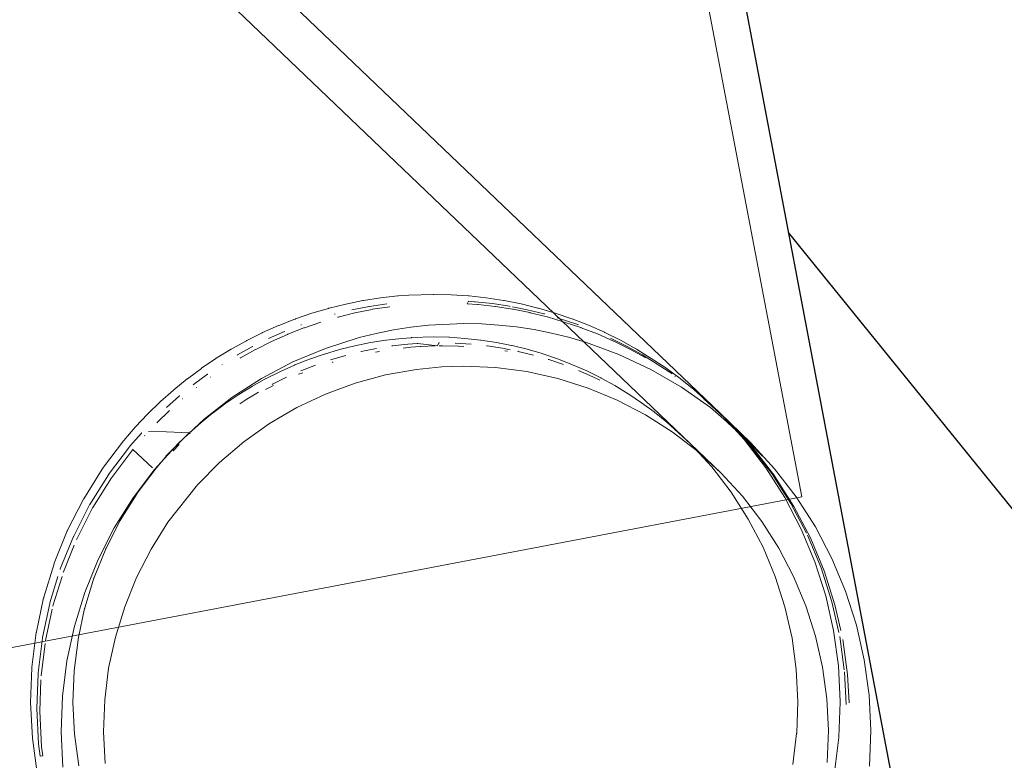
# Model space of a CAD drawing. Extents: x 3503739 to 3504470, y 5375172 to 5375561.
# Tile 71 of 121: x 3504137.178 to 3504137.382, y 5375384.885 to 5375385.039. Entities that reach past the tile are written whole.
import ezdxf

# ---------------------------------------------------------------- set-up
doc = ezdxf.new("R2010")
doc.units = 0
doc.header["$MEASUREMENT"] = 0
doc.layers.add('_4WP_KANCADT__', color=7, linetype='Continuous')
doc.layers.add('BHM_WA', color=7, linetype='Continuous')

msp = doc.modelspace()

# ---------------------------------------------------------------- linework, layer by layer
at = {"layer": '_4WP_KANCADT__', "color": 1, "linetype": 'Continuous', "lineweight": 25}
msp.add_line((3504138.619, 5375383.414), (3504137.33759, 5375384.9945), dxfattribs=at)
at = {"layer": '_4WP_KANCADT__', "color": 7, "linetype": 'Continuous', "lineweight": 18}
msp.add_lwpolyline([(3504135.3147, 5375384.92726), (3504137.27969, 5375385.29986), (3504137.5692, 5375383.77307), (3504135.60421, 5375383.40047), (3504135.3147, 5375384.92726)], dxfattribs=at)
at = {"layer": '_4WP_KANCADT__', "color": 1, "linetype": 'Continuous', "lineweight": 25}
msp.add_lwpolyline([(3504135.3147, 5375384.92726), (3504137.27969, 5375385.29986), (3504137.5692, 5375383.77307), (3504135.60421, 5375383.40047), (3504135.3147, 5375384.92726)], dxfattribs=at)
at = {"layer": 'BHM_WA', "color": 254, "linetype": 'Continuous', "lineweight": 13}
for p, q in [((3504137.25295, 5375384.98094), (3504137.25653, 5375384.98134)), ((3504137.25653, 5375384.98134), (3504137.2566, 5375384.98134)), ((3504137.2566, 5375384.98134), (3504137.25667, 5375384.98134)), ((3504137.25667, 5375384.98134), (3504137.25882, 5375384.98151)), ((3504137.25882, 5375384.98151), (3504137.26385, 5375384.98167)), ((3504137.26385, 5375384.98167), (3504137.26399, 5375384.98166)), ((3504137.26399, 5375384.98166), (3504137.26758, 5375384.98159)), ((3504137.26758, 5375384.98159), (3504137.27117, 5375384.98136)), ((3504137.27117, 5375384.98136), (3504137.27131, 5375384.98134)), ((3504137.27131, 5375384.98134), (3504137.27489, 5375384.98095)), ((3504137.24225, 5375384.97878), (3504137.24574, 5375384.97965)), ((3504137.24574, 5375384.97965), (3504137.24927, 5375384.98036)), ((3504137.24927, 5375384.98036), (3504137.24933, 5375384.98037)), ((3504137.24933, 5375384.98037), (3504137.2494, 5375384.98038)), ((3504137.2494, 5375384.98038), (3504137.25295, 5375384.98094)), ((3504137.25054, 5375384.97915), (3504137.25059, 5375384.97916)), ((3504137.25059, 5375384.97916), (3504137.25064, 5375384.97916)), ((3504137.25064, 5375384.97916), (3504137.25421, 5375384.97972)), ((3504137.27093, 5375384.97968), (3504137.27117, 5375384.98023)), ((3504137.27093, 5375384.97968), (3504137.27308, 5375384.97954)), ((3504137.27117, 5375384.98023), (3504137.27244, 5375384.98014)), ((3504137.27244, 5375384.98014), (3504137.27255, 5375384.98013)), ((3504137.27308, 5375384.97954), (3504137.27317, 5375384.97953)), ((3504137.27489, 5375384.98095), (3504137.27845, 5375384.9804)), ((3504137.27845, 5375384.9804), (3504137.27858, 5375384.98038)), ((3504137.27858, 5375384.98038), (3504137.28211, 5375384.97967)), ((3504137.27972, 5375384.97919), (3504137.27982, 5375384.97917)), ((3504137.2803, 5375384.97907), (3504137.28337, 5375384.97846)), ((3504137.28211, 5375384.97967), (3504137.28561, 5375384.97882)), ((3504137.23527, 5375384.97656), (3504137.23867, 5375384.97773)), ((3504137.23867, 5375384.97773), (3504137.24212, 5375384.97875)), ((3504137.24212, 5375384.97875), (3504137.24219, 5375384.97877)), ((3504137.24219, 5375384.97877), (3504137.24225, 5375384.97878)), ((3504137.24339, 5375384.97754), (3504137.24344, 5375384.97755)), ((3504137.24344, 5375384.97755), (3504137.2435, 5375384.97756)), ((3504137.24402, 5375384.97694), (3504137.24407, 5375384.97695)), ((3504137.24407, 5375384.97695), (3504137.24412, 5375384.97696)), ((3504137.25117, 5375384.97854), (3504137.25122, 5375384.97855)), ((3504137.28035, 5375384.97859), (3504137.28044, 5375384.97856)), ((3504137.28044, 5375384.97856), (3504137.2839, 5375384.97788)), ((3504137.2839, 5375384.97788), (3504137.284, 5375384.97786)), ((3504137.28561, 5375384.97882), (3504137.28574, 5375384.97878)), ((3504137.28574, 5375384.97878), (3504137.2892, 5375384.97777)), ((3504137.28688, 5375384.97761), (3504137.28699, 5375384.97757)), ((3504137.28752, 5375384.977), (3504137.28761, 5375384.97697)), ((3504137.2892, 5375384.97777), (3504137.29262, 5375384.97661)), ((3504137.22845, 5375384.97372), (3504137.23173, 5375384.97518)), ((3504137.23173, 5375384.97518), (3504137.2318, 5375384.97521)), ((3504137.2318, 5375384.97521), (3504137.23514, 5375384.97652)), ((3504137.23514, 5375384.97652), (3504137.23521, 5375384.97655)), ((3504137.23521, 5375384.97655), (3504137.23527, 5375384.97656)), ((3504137.23641, 5375384.97531), (3504137.23646, 5375384.97533)), ((3504137.23646, 5375384.97533), (3504137.23651, 5375384.97534)), ((3504137.23714, 5375384.97473), (3504137.24056, 5375384.97591)), ((3504137.29262, 5375384.97661), (3504137.29274, 5375384.97656)), ((3504137.29274, 5375384.97656), (3504137.2961, 5375384.97525)), ((3504137.29388, 5375384.9754), (3504137.29398, 5375384.97535)), ((3504137.2961, 5375384.97525), (3504137.2994, 5375384.97379)), ((3504137.22517, 5375384.97208), (3504137.22839, 5375384.97369)), ((3504137.22839, 5375384.97369), (3504137.22845, 5375384.97372)), ((3504137.2297, 5375384.9725), (3504137.233, 5375384.97397)), ((3504137.23033, 5375384.97189), (3504137.23364, 5375384.97336)), ((3504137.233, 5375384.97397), (3504137.23305, 5375384.97399)), ((3504137.23364, 5375384.97336), (3504137.23368, 5375384.97338)), ((3504137.23368, 5375384.97338), (3504137.23704, 5375384.97471)), ((3504137.23704, 5375384.97471), (3504137.23709, 5375384.97472)), ((3504137.23709, 5375384.97472), (3504137.23714, 5375384.97473)), ((3504137.2594, 5375384.97268), (3504137.2639, 5375384.97282)), ((3504137.2639, 5375384.97282), (3504137.26712, 5375384.97275)), ((3504137.29452, 5375384.97479), (3504137.29461, 5375384.97475)), ((3504137.29461, 5375384.97475), (3504137.29799, 5375384.97344)), ((3504137.29799, 5375384.97344), (3504137.30131, 5375384.97197)), ((3504137.2994, 5375384.97379), (3504137.29952, 5375384.97373)), ((3504137.29952, 5375384.97373), (3504137.30276, 5375384.97213)), ((3504137.22196, 5375384.97031), (3504137.22511, 5375384.97205)), ((3504137.22322, 5375384.96909), (3504137.22638, 5375384.97084)), ((3504137.22511, 5375384.97205), (3504137.22517, 5375384.97208)), ((3504137.22638, 5375384.97084), (3504137.22642, 5375384.97086)), ((3504137.22705, 5375384.97025), (3504137.23029, 5375384.97187)), ((3504137.22965, 5375384.97248), (3504137.2297, 5375384.9725)), ((3504137.23029, 5375384.97187), (3504137.23033, 5375384.97189)), ((3504137.24444, 5375384.97021), (3504137.24757, 5375384.97099)), ((3504137.24757, 5375384.97099), (3504137.24763, 5375384.971)), ((3504137.24763, 5375384.971), (3504137.25084, 5375384.97165)), ((3504137.25084, 5375384.97165), (3504137.25402, 5375384.97215)), ((3504137.25402, 5375384.97215), (3504137.25408, 5375384.97216)), ((3504137.25408, 5375384.97216), (3504137.25734, 5375384.97252)), ((3504137.2553, 5375384.97094), (3504137.25535, 5375384.97095)), ((3504137.25535, 5375384.97095), (3504137.25861, 5375384.97131)), ((3504137.25734, 5375384.97252), (3504137.25928, 5375384.97267)), ((3504137.25861, 5375384.97131), (3504137.26055, 5375384.97146)), ((3504137.25925, 5375384.9707), (3504137.26119, 5375384.97085)), ((3504137.25928, 5375384.97267), (3504137.25934, 5375384.97268)), ((3504137.25934, 5375384.97268), (3504137.2594, 5375384.97268)), ((3504137.26055, 5375384.97146), (3504137.2606, 5375384.97146)), ((3504137.2606, 5375384.97146), (3504137.26065, 5375384.97146)), ((3504137.26119, 5375384.97085), (3504137.26123, 5375384.97086)), ((3504137.26123, 5375384.97086), (3504137.26127, 5375384.97086)), ((3504137.26127, 5375384.97086), (3504137.26424, 5375384.97095)), ((3504137.26475, 5375384.97098), (3504137.26506, 5375384.97161)), ((3504137.26506, 5375384.97161), (3504137.26517, 5375384.97161)), ((3504137.26507, 5375384.97098), (3504137.2658, 5375384.971)), ((3504137.2658, 5375384.971), (3504137.26904, 5375384.97094)), ((3504137.26712, 5375384.97275), (3504137.26724, 5375384.97275)), ((3504137.26724, 5375384.97275), (3504137.27046, 5375384.97254)), ((3504137.2684, 5375384.97154), (3504137.2685, 5375384.97154)), ((3504137.2685, 5375384.97154), (3504137.27173, 5375384.97133)), ((3504137.26904, 5375384.97094), (3504137.26913, 5375384.97093)), ((3504137.26913, 5375384.97093), (3504137.2702, 5375384.97086)), ((3504137.27046, 5375384.97254), (3504137.27366, 5375384.97219)), ((3504137.27366, 5375384.97219), (3504137.27378, 5375384.97218)), ((3504137.27378, 5375384.97218), (3504137.27697, 5375384.97169)), ((3504137.27494, 5375384.97098), (3504137.27504, 5375384.97097)), ((3504137.27504, 5375384.97097), (3504137.27824, 5375384.97048)), ((3504137.27697, 5375384.97169), (3504137.28013, 5375384.97106)), ((3504137.28013, 5375384.97106), (3504137.28025, 5375384.97103)), ((3504137.28025, 5375384.97103), (3504137.28339, 5375384.97027)), ((3504137.30067, 5375384.97258), (3504137.30077, 5375384.97253)), ((3504137.30077, 5375384.97253), (3504137.30402, 5375384.97093)), ((3504137.30131, 5375384.97197), (3504137.30139, 5375384.97193)), ((3504137.30139, 5375384.97193), (3504137.30465, 5375384.97032)), ((3504137.30276, 5375384.97213), (3504137.30592, 5375384.97039)), ((3504137.30402, 5375384.97093), (3504137.30719, 5375384.96918)), ((3504137.21884, 5375384.96839), (3504137.2219, 5375384.97027)), ((3504137.2219, 5375384.97027), (3504137.22196, 5375384.97031)), ((3504137.22317, 5375384.96906), (3504137.22322, 5375384.96909)), ((3504137.22385, 5375384.96848), (3504137.22701, 5375384.97023)), ((3504137.22701, 5375384.97023), (3504137.22705, 5375384.97025)), ((3504137.23819, 5375384.96821), (3504137.24124, 5375384.96926)), ((3504137.24124, 5375384.96926), (3504137.2413, 5375384.96928)), ((3504137.2413, 5375384.96928), (3504137.24444, 5375384.97021)), ((3504137.24256, 5375384.96807), (3504137.24571, 5375384.969)), ((3504137.24885, 5375384.96978), (3504137.24889, 5375384.96979)), ((3504137.24889, 5375384.96979), (3504137.25211, 5375384.97044)), ((3504137.25191, 5375384.96966), (3504137.25275, 5375384.96983)), ((3504137.25594, 5375384.97033), (3504137.25599, 5375384.97034)), ((3504137.25763, 5375384.97052), (3504137.25925, 5375384.9707)), ((3504137.27824, 5375384.97048), (3504137.27984, 5375384.97016)), ((3504137.27876, 5375384.96997), (3504137.27926, 5375384.96989)), ((3504137.28141, 5375384.96985), (3504137.28151, 5375384.96982)), ((3504137.28151, 5375384.96982), (3504137.28466, 5375384.96906)), ((3504137.28339, 5375384.97027), (3504137.28648, 5375384.96936)), ((3504137.28648, 5375384.96936), (3504137.2866, 5375384.96933)), ((3504137.2866, 5375384.96933), (3504137.28966, 5375384.96829)), ((3504137.30465, 5375384.97032), (3504137.30783, 5375384.96858)), ((3504137.30592, 5375384.97039), (3504137.30604, 5375384.97032)), ((3504137.30719, 5375384.96918), (3504137.30729, 5375384.96912)), ((3504137.2158, 5375384.96634), (3504137.21878, 5375384.96835)), ((3504137.21878, 5375384.96835), (3504137.21884, 5375384.96839)), ((3504137.22005, 5375384.96714), (3504137.22009, 5375384.96717)), ((3504137.22381, 5375384.96845), (3504137.22385, 5375384.96848)), ((3504137.23214, 5375384.96568), (3504137.23508, 5375384.96699)), ((3504137.23508, 5375384.96699), (3504137.23514, 5375384.96701)), ((3504137.23514, 5375384.96701), (3504137.23819, 5375384.96821)), ((3504137.23641, 5375384.9658), (3504137.23946, 5375384.967)), ((3504137.24252, 5375384.96805), (3504137.24256, 5375384.96807)), ((3504137.24298, 5375384.96755), (3504137.24303, 5375384.96757)), ((3504137.24303, 5375384.96757), (3504137.24308, 5375384.96758)), ((3504137.28776, 5375384.96815), (3504137.28786, 5375384.96812)), ((3504137.28786, 5375384.96812), (3504137.29092, 5375384.96708)), ((3504137.28966, 5375384.96829), (3504137.29267, 5375384.96712)), ((3504137.29267, 5375384.96712), (3504137.29278, 5375384.96707)), ((3504137.29278, 5375384.96707), (3504137.29573, 5375384.96577)), ((3504137.30783, 5375384.96858), (3504137.30791, 5375384.96852)), ((3504137.21285, 5375384.96415), (3504137.21574, 5375384.9663)), ((3504137.21411, 5375384.96293), (3504137.21701, 5375384.96508)), ((3504137.21574, 5375384.9663), (3504137.2158, 5375384.96634)), ((3504137.21701, 5375384.96508), (3504137.21706, 5375384.96512)), ((3504137.22921, 5375384.96421), (3504137.23214, 5375384.96568)), ((3504137.23592, 5375384.96507), (3504137.23678, 5375384.96539)), ((3504137.23636, 5375384.96578), (3504137.23641, 5375384.9658)), ((3504137.23678, 5375384.96539), (3504137.23682, 5375384.9654)), ((3504137.29404, 5375384.96587), (3504137.297, 5375384.96456)), ((3504137.29573, 5375384.96577), (3504137.29863, 5375384.96434)), ((3504137.31213, 5375384.96644), (3504137.31224, 5375384.96636)), ((3504137.31224, 5375384.96636), (3504137.31515, 5375384.96422)), ((3504137.3134, 5375384.96523), (3504137.31348, 5375384.96516)), ((3504137.21, 5375384.96184), (3504137.2128, 5375384.96411)), ((3504137.2128, 5375384.96411), (3504137.21285, 5375384.96415)), ((3504137.21407, 5375384.9629), (3504137.21411, 5375384.96293)), ((3504137.21765, 5375384.96448), (3504137.21769, 5375384.96451)), ((3504137.22354, 5375384.9609), (3504137.22634, 5375384.96262)), ((3504137.22634, 5375384.96262), (3504137.22915, 5375384.96418)), ((3504137.22905, 5375384.96194), (3504137.2307, 5375384.96272)), ((3504137.22915, 5375384.96418), (3504137.22921, 5375384.96421)), ((3504137.23043, 5375384.96298), (3504137.23048, 5375384.963)), ((3504137.23048, 5375384.963), (3504137.23341, 5375384.96446)), ((3504137.2307, 5375384.96272), (3504137.23074, 5375384.96274)), ((3504137.297, 5375384.96456), (3504137.29844, 5375384.96385)), ((3504137.29863, 5375384.96434), (3504137.29874, 5375384.96428)), ((3504137.29874, 5375384.96428), (3504137.30157, 5375384.96273)), ((3504137.30157, 5375384.96273), (3504137.30434, 5375384.96105)), ((3504137.31403, 5375384.96462), (3504137.31411, 5375384.96456)), ((3504137.31515, 5375384.96422), (3504137.31797, 5375384.96195)), ((3504137.20726, 5375384.9594), (3504137.20995, 5375384.9618)), ((3504137.20852, 5375384.95818), (3504137.21122, 5375384.96058)), ((3504137.20995, 5375384.9618), (3504137.21, 5375384.96184)), ((3504137.21122, 5375384.96058), (3504137.21126, 5375384.96062)), ((3504137.2147, 5375384.96229), (3504137.21474, 5375384.96232)), ((3504137.22082, 5375384.95906), (3504137.22349, 5375384.96086)), ((3504137.22349, 5375384.96086), (3504137.22354, 5375384.9609)), ((3504137.22481, 5375384.95969), (3504137.22761, 5375384.9614)), ((3504137.30434, 5375384.96105), (3504137.30444, 5375384.96098)), ((3504137.30444, 5375384.96098), (3504137.30713, 5375384.95918)), ((3504137.31797, 5375384.96195), (3504137.3234, 5375384.95698)), ((3504137.20462, 5375384.95685), (3504137.20721, 5375384.95936)), ((3504137.20721, 5375384.95936), (3504137.20726, 5375384.9594)), ((3504137.21186, 5375384.95998), (3504137.21189, 5375384.96001)), ((3504137.21819, 5375384.9571), (3504137.22082, 5375384.95906)), ((3504137.22371, 5375384.95894), (3504137.22477, 5375384.95966)), ((3504137.22477, 5375384.95966), (3504137.22481, 5375384.95969)), ((3504137.30713, 5375384.95918), (3504137.30974, 5375384.95727)), ((3504137.2021, 5375384.95418), (3504137.20458, 5375384.9568)), ((3504137.20458, 5375384.9568), (3504137.20462, 5375384.95685)), ((3504137.20651, 5375384.95502), (3504137.20911, 5375384.95754)), ((3504137.20848, 5375384.95815), (3504137.20852, 5375384.95818)), ((3504137.20911, 5375384.95754), (3504137.20915, 5375384.95757)), ((3504137.21564, 5375384.95503), (3504137.21814, 5375384.95706)), ((3504137.21814, 5375384.95706), (3504137.21819, 5375384.9571)), ((3504137.30974, 5375384.95727), (3504137.30983, 5375384.9572)), ((3504137.30983, 5375384.9572), (3504137.31236, 5375384.95517)), ((3504137.3234, 5375384.95698), (3504137.32838, 5375384.95154)), ((3504137.20585, 5375384.95559), (3504137.20588, 5375384.95563)), ((3504137.20648, 5375384.95498), (3504137.20651, 5375384.95502)), ((3504137.21318, 5375384.95284), (3504137.21564, 5375384.95503)), ((3504137.31236, 5375384.95517), (3504137.31722, 5375384.95071)), ((3504137.32492, 5375384.95506), (3504137.32864, 5375384.95171)), ((3504137.32506, 5375384.9552), (3504137.32515, 5375384.95529)), ((3504137.32506, 5375384.9552), (3504137.32506, 5375384.9552)), ((3504137.19965, 5375384.95135), (3504137.20201, 5375384.95408)), ((3504137.20092, 5375384.95014), (3504137.20329, 5375384.95288)), ((3504137.20201, 5375384.95408), (3504137.20208, 5375384.95416)), ((3504137.20208, 5375384.95416), (3504137.2021, 5375384.95418)), ((3504137.20329, 5375384.95288), (3504137.20334, 5375384.95294)), ((3504137.20334, 5375384.95294), (3504137.20336, 5375384.95296)), ((3504137.20845, 5375384.9531), (3504137.20848, 5375384.9531)), ((3504137.21082, 5375384.95056), (3504137.21314, 5375384.9528)), ((3504137.21314, 5375384.9528), (3504137.21318, 5375384.95284)), ((3504137.21318, 5375384.95293), (3504137.21341, 5375384.95271)), ((3504137.19522, 5375384.94549), (3504137.19957, 5375384.95124)), ((3504137.19957, 5375384.95124), (3504137.19961, 5375384.9513)), ((3504137.19961, 5375384.9513), (3504137.19965, 5375384.95135)), ((3504137.20393, 5375384.95228), (3504137.20397, 5375384.95233)), ((3504137.20393, 5375384.95228), (3504137.20397, 5375384.95233)), ((3504137.20397, 5375384.95233), (3504137.20399, 5375384.95235)), ((3504137.20397, 5375384.95233), (3504137.20399, 5375384.95235)), ((3504137.20859, 5375384.94819), (3504137.2108, 5375384.95053)), ((3504137.20986, 5375384.9492), (3504137.21116, 5375384.9505)), ((3504137.2108, 5375384.95053), (3504137.21082, 5375384.95056)), ((3504137.31722, 5375384.95071), (3504137.32168, 5375384.94585)), ((3504137.32838, 5375384.95154), (3504137.33288, 5375384.94569)), ((3504137.32959, 5375384.95075), (3504137.33215, 5375384.94815)), ((3504137.20086, 5375384.95005), (3504137.20089, 5375384.9501)), ((3504137.20089, 5375384.9501), (3504137.20092, 5375384.95014)), ((3504137.2015, 5375384.94946), (3504137.20153, 5375384.9495)), ((3504137.20156, 5375384.94954), (3504137.20153, 5375384.9495)), ((3504137.33029, 5375384.94972), (3504137.33179, 5375384.94777)), ((3504137.20642, 5375384.94568), (3504137.20853, 5375384.94812)), ((3504137.20853, 5375384.94812), (3504137.20859, 5375384.94819)), ((3504137.33181, 5375384.94779), (3504137.33181, 5375384.94779)), ((3504137.33181, 5375384.94779), (3504137.33181, 5375384.94779)), ((3504137.33182, 5375384.9478), (3504137.33182, 5375384.9478)), ((3504137.33182, 5375384.9478), (3504137.33182, 5375384.9478)), ((3504137.19132, 5375384.93926), (3504137.19515, 5375384.94538)), ((3504137.19515, 5375384.94538), (3504137.19519, 5375384.94543)), ((3504137.19519, 5375384.94543), (3504137.19522, 5375384.94549)), ((3504137.19644, 5375384.94419), (3504137.19646, 5375384.94423)), ((3504137.19646, 5375384.94423), (3504137.19649, 5375384.94428)), ((3504137.20245, 5375384.94043), (3504137.20634, 5375384.94558)), ((3504137.20634, 5375384.94558), (3504137.20638, 5375384.94563)), ((3504137.20638, 5375384.94563), (3504137.20642, 5375384.94568)), ((3504137.32168, 5375384.94585), (3504137.32571, 5375384.94061)), ((3504137.33288, 5375384.94569), (3504137.33685, 5375384.93947)), ((3504137.19708, 5375384.94359), (3504137.1971, 5375384.94363)), ((3504137.1971, 5375384.94363), (3504137.19713, 5375384.94367)), ((3504137.19895, 5375384.93485), (3504137.20239, 5375384.94032)), ((3504137.20239, 5375384.94032), (3504137.20242, 5375384.94038)), ((3504137.20242, 5375384.94038), (3504137.20245, 5375384.94043)), ((3504137.32571, 5375384.94061), (3504137.32926, 5375384.93504)), ((3504137.18797, 5375384.93271), (3504137.19126, 5375384.93914)), ((3504137.19126, 5375384.93914), (3504137.19129, 5375384.9392)), ((3504137.19129, 5375384.9392), (3504137.19132, 5375384.93926)), ((3504137.33685, 5375384.93947), (3504137.34027, 5375384.93293)), ((3504137.19256, 5375384.938), (3504137.19259, 5375384.93805)), ((3504137.19318, 5375384.93736), (3504137.1932, 5375384.9374)), ((3504137.1932, 5375384.9374), (3504137.19322, 5375384.93744)), ((3504137.19596, 5375384.92898), (3504137.1989, 5375384.93474)), ((3504137.1989, 5375384.93474), (3504137.19893, 5375384.93479)), ((3504137.19893, 5375384.93479), (3504137.19895, 5375384.93485)), ((3504137.32926, 5375384.93504), (3504137.33233, 5375384.92918)), ((3504137.18521, 5375384.92589), (3504137.18792, 5375384.93258)), ((3504137.18792, 5375384.93258), (3504137.18795, 5375384.93265)), ((3504137.18795, 5375384.93265), (3504137.18797, 5375384.93271)), ((3504137.34027, 5375384.93293), (3504137.34311, 5375384.92612)), ((3504137.1892, 5375384.9314), (3504137.18922, 5375384.93145)), ((3504137.18922, 5375384.93145), (3504137.18924, 5375384.9315)), ((3504137.18984, 5375384.9308), (3504137.18986, 5375384.93085)), ((3504137.18986, 5375384.93085), (3504137.18988, 5375384.93089)), ((3504137.19348, 5375384.92287), (3504137.19591, 5375384.92887)), ((3504137.19591, 5375384.92887), (3504137.19593, 5375384.92893)), ((3504137.19593, 5375384.92893), (3504137.19596, 5375384.92898)), ((3504137.33233, 5375384.92918), (3504137.33487, 5375384.92308)), ((3504137.18517, 5375384.92576), (3504137.18518, 5375384.92582)), ((3504137.18518, 5375384.92582), (3504137.18521, 5375384.92589)), ((3504137.34311, 5375384.92612), (3504137.34536, 5375384.91908)), ((3504137.18304, 5375384.91884), (3504137.18517, 5375384.92576)), ((3504137.18644, 5375384.92457), (3504137.18646, 5375384.92462)), ((3504137.18646, 5375384.92462), (3504137.18647, 5375384.92467)), ((3504137.18708, 5375384.92398), (3504137.18709, 5375384.92402)), ((3504137.18709, 5375384.92402), (3504137.18711, 5375384.92407)), ((3504137.19154, 5375384.91657), (3504137.19344, 5375384.92276)), ((3504137.19344, 5375384.92276), (3504137.19346, 5375384.92281)), ((3504137.19346, 5375384.92281), (3504137.19348, 5375384.92287)), ((3504137.1815, 5375384.91164), (3504137.18301, 5375384.91871)), ((3504137.18301, 5375384.91871), (3504137.18303, 5375384.91878)), ((3504137.18303, 5375384.91878), (3504137.18304, 5375384.91884)), ((3504137.34536, 5375384.91908), (3504137.34698, 5375384.91188)), ((3504137.18276, 5375384.91042), (3504137.18429, 5375384.91753)), ((3504137.18429, 5375384.91753), (3504137.1843, 5375384.91758)), ((3504137.1843, 5375384.91758), (3504137.18431, 5375384.91763)), ((3504137.18492, 5375384.91693), (3504137.18493, 5375384.91698)), ((3504137.18493, 5375384.91698), (3504137.18494, 5375384.91703)), ((3504137.19016, 5375384.91011), (3504137.19152, 5375384.91645)), ((3504137.19152, 5375384.91645), (3504137.19153, 5375384.91651)), ((3504137.19153, 5375384.91651), (3504137.19154, 5375384.91657)), ((3504137.18148, 5375384.9115), (3504137.18149, 5375384.91157)), ((3504137.18149, 5375384.91157), (3504137.1815, 5375384.91164)), ((3504137.34698, 5375384.91188), (3504137.34798, 5375384.90456)), ((3504137.18058, 5375384.90432), (3504137.18148, 5375384.9115)), ((3504137.18185, 5375384.90311), (3504137.18275, 5375384.91032)), ((3504137.18275, 5375384.91037), (3504137.18276, 5375384.91042)), ((3504137.18275, 5375384.91032), (3504137.18275, 5375384.91037)), ((3504137.18339, 5375384.90977), (3504137.1834, 5375384.90982)), ((3504137.18339, 5375384.90972), (3504137.18339, 5375384.90977)), ((3504137.18934, 5375384.90356), (3504137.19014, 5375384.90999)), ((3504137.19014, 5375384.90999), (3504137.19015, 5375384.91005)), ((3504137.19015, 5375384.91005), (3504137.19016, 5375384.91011)), ((3504137.33834, 5375384.91033), (3504137.33923, 5375384.90378)), ((3504137.1803, 5375384.89694), (3504137.18057, 5375384.90418)), ((3504137.18057, 5375384.90418), (3504137.18058, 5375384.90425)), ((3504137.18058, 5375384.90425), (3504137.18058, 5375384.90432)), ((3504137.18909, 5375384.89696), (3504137.18933, 5375384.90344)), ((3504137.18933, 5375384.9035), (3504137.18934, 5375384.90356)), ((3504137.18933, 5375384.90344), (3504137.18933, 5375384.9035)), ((3504137.33923, 5375384.90378), (3504137.33956, 5375384.89718)), ((3504137.34798, 5375384.90456), (3504137.34834, 5375384.89719)), ((3504137.34925, 5375384.90335), (3504137.34958, 5375384.89652)), ((3504137.18157, 5375384.89573), (3504137.18184, 5375384.903)), ((3504137.18184, 5375384.90305), (3504137.18185, 5375384.90311)), ((3504137.18184, 5375384.903), (3504137.18184, 5375384.90305)), ((3504137.1803, 5375384.89694), (3504137.18066, 5375384.88957)), ((3504137.18909, 5375384.89696), (3504137.18941, 5375384.89036)), ((3504137.33931, 5375384.89064), (3504137.33955, 5375384.89712)), ((3504137.33955, 5375384.89712), (3504137.33956, 5375384.89718)), ((3504137.34806, 5375384.88982), (3504137.34834, 5375384.89705)), ((3504137.34834, 5375384.89712), (3504137.34834, 5375384.89719)), ((3504137.34834, 5375384.89705), (3504137.34834, 5375384.89712)), ((3504137.18066, 5375384.88957), (3504137.18166, 5375384.88226)), ((3504137.18941, 5375384.89036), (3504137.1903, 5375384.88381)), ((3504137.33849, 5375384.88408), (3504137.3393, 5375384.89051)), ((3504137.3393, 5375384.89051), (3504137.33931, 5375384.89058)), ((3504137.33931, 5375384.89058), (3504137.33931, 5375384.89064)), ((3504137.34715, 5375384.8825), (3504137.34805, 5375384.88968)), ((3504137.34805, 5375384.88968), (3504137.34806, 5375384.88975)), ((3504137.34806, 5375384.88975), (3504137.34806, 5375384.88982)), ((3504137.18193, 5375384.88836), (3504137.18228, 5375384.88583)), ((3504137.18256, 5375384.88775), (3504137.18282, 5375384.88587)), ((3504137.18228, 5375384.88583), (3504137.18282, 5375384.88587))]:
    msp.add_line(p, q, dxfattribs=at)
for points in [[(3504136.64945, 5375384.80786, 0), (3504137.3404, 5375384.93962, 0), (3504137.20927, 5375385.62723, 0), (3504136.51832, 5375385.49547, 0), (3504137.20927, 5375385.62723, 0), (3504137.3404, 5375384.93962, 0), (3504136.64945, 5375384.80786, 0), (3504136.51832, 5375385.49547, 0), (3504136.64945, 5375384.80786, 0)], [(3504136.64945, 5375384.80786, 0), (3504137.3404, 5375384.93962, 0), (3504137.20927, 5375385.62723, 0), (3504136.51832, 5375385.49547, 0), (3504136.64945, 5375384.80786, 0), (3504137.3404, 5375384.93962, 0), (3504137.20927, 5375385.62723, 0), (3504136.51832, 5375385.49547, 0), (3504136.64945, 5375384.80786, 0)], [(3504137.18701, 5375384.88351, 0), (3504137.18664, 5375384.89088, 0), (3504137.18692, 5375384.89825, 0), (3504137.18784, 5375384.90557, 0), (3504137.18939, 5375384.91278, 0), (3504137.19155, 5375384.91982, 0), (3504137.19432, 5375384.92665, 0), (3504137.19767, 5375384.9332, 0), (3504137.20157, 5375384.93943, 0), (3504137.206, 5375384.94529, 0), (3504137.2084, 5375384.94807, 0), (3504137.21092, 5375384.95074, 0), (3504137.21355, 5375384.95329, 0), (3504137.2163, 5375384.95573, 0), (3504137.21914, 5375384.95805, 0), (3504137.22209, 5375384.96023, 0), (3504137.22512, 5375384.96229, 0), (3504137.22825, 5375384.96421, 0), (3504137.23145, 5375384.96599, 0), (3504137.23473, 5375384.96763, 0), (3504137.23808, 5375384.96912, 0), (3504137.24149, 5375384.97046, 0), (3504137.24495, 5375384.97165, 0), (3504137.24847, 5375384.97269, 0), (3504137.25202, 5375384.97357, 0), (3504137.25561, 5375384.9743, 0), (3504137.25923, 5375384.97486, 0), (3504137.26287, 5375384.97527, 0), (3504137.26507, 5375384.97544, 0), (3504137.27019, 5375384.9756, 0), (3504137.27386, 5375384.97553, 0), (3504137.27752, 5375384.97529, 0), (3504137.28117, 5375384.9749, 0), (3504137.28479, 5375384.97434, 0), (3504137.28839, 5375384.97362, 0), (3504137.29196, 5375384.97275, 0), (3504137.29548, 5375384.97173, 0), (3504137.29896, 5375384.97054, 0), (3504137.30239, 5375384.96921, 0), (3504137.30575, 5375384.96773, 0), (3504137.30905, 5375384.9661, 0), (3504137.31227, 5375384.96433, 0), (3504137.31541, 5375384.96242, 0), (3504137.31847, 5375384.96037, 0), (3504137.32144, 5375384.9582, 0), (3504137.32431, 5375384.95589, 0), (3504137.32975, 5375384.95091, 0), (3504137.3234, 5375384.95698, 0), (3504136.98785, 5375385.27765, 0)], [(3504137.34565, 5375384.88451, 0), (3504137.3459, 5375384.89111, 0), (3504137.34558, 5375384.89772, 0), (3504137.34468, 5375384.90427, 0), (3504137.34323, 5375384.91072, 0), (3504137.34122, 5375384.91702, 0), (3504137.33867, 5375384.92312, 0), (3504137.33561, 5375384.92898, 0), (3504137.33205, 5375384.93454, 0), (3504137.32803, 5375384.93978, 0), (3504137.32357, 5375384.94465, 0), (3504137.31722, 5375384.95071, 0), (3504136.98163, 5375385.27143, 0)], [(3504137.25054, 5375384.97915, 0), (3504137.25043, 5375384.97913, 0), (3504137.25032, 5375384.97911, 0), (3504137.25018, 5375384.97908, 0), (3504137.25002, 5375384.97904, 0), (3504137.24983, 5375384.97901, 0), (3504137.24961, 5375384.97896, 0), (3504137.24937, 5375384.97891, 0), (3504137.2491, 5375384.97886, 0), (3504137.24881, 5375384.9788, 0), (3504137.24849, 5375384.97874, 0), (3504137.24816, 5375384.97867, 0), (3504137.2478, 5375384.9786, 0), (3504137.24742, 5375384.97852, 0), (3504137.247, 5375384.97843, 0), (3504137.2435, 5375384.97756, 0)], [(3504137.25127, 5375384.97856, 0), (3504137.2515, 5375384.97859, 0), (3504137.25173, 5375384.97863, 0), (3504137.25194, 5375384.97866, 0), (3504137.25211, 5375384.97869, 0), (3504137.25227, 5375384.97871, 0), (3504137.2524, 5375384.97873, 0), (3504137.2525, 5375384.97875, 0), (3504137.25258, 5375384.97876, 0), (3504137.25484, 5375384.97911, 0)], [(3504137.25484, 5375384.97911, 0), (3504137.25812, 5375384.97948, 0), (3504137.2567, 5375384.98, 0), (3504137.25421, 5375384.97972, 0)], [(3504137.27614, 5375384.97974, 0), (3504137.27588, 5375384.97977, 0), (3504137.2758, 5375384.97978, 0), (3504137.27572, 5375384.97979, 0), (3504137.27255, 5375384.98013, 0)], [(3504137.27317, 5375384.97953, 0), (3504137.27649, 5375384.97916, 0), (3504137.2766, 5375384.97915, 0), (3504137.27673, 5375384.97914, 0), (3504137.27677, 5375384.97913, 0)], [(3504137.27614, 5375384.97974, 0), (3504137.27715, 5375384.97959, 0), (3504137.27719, 5375384.97958, 0), (3504137.27725, 5375384.97957, 0), (3504137.27734, 5375384.97956, 0), (3504137.27745, 5375384.97954, 0), (3504137.27758, 5375384.97952, 0), (3504137.27775, 5375384.97949, 0), (3504137.27794, 5375384.97947, 0), (3504137.27815, 5375384.97943, 0), (3504137.27839, 5375384.9794, 0), (3504137.27866, 5375384.97935, 0), (3504137.27895, 5375384.97931, 0), (3504137.27927, 5375384.97926, 0), (3504137.27961, 5375384.97921, 0), (3504137.27972, 5375384.97919, 0)], [(3504137.28035, 5375384.97859, 0), (3504137.2792, 5375384.97876, 0), (3504137.27886, 5375384.97881, 0), (3504137.27854, 5375384.97886, 0), (3504137.27824, 5375384.97891, 0), (3504137.27796, 5375384.97895, 0), (3504137.27769, 5375384.97899, 0), (3504137.27746, 5375384.97903, 0), (3504137.27724, 5375384.97906, 0), (3504137.27704, 5375384.97909, 0), (3504137.27688, 5375384.97912, 0), (3504137.27677, 5375384.97913, 0)], [(3504137.27982, 5375384.97917, 0), (3504137.27995, 5375384.97914, 0), (3504137.2803, 5375384.97907, 0)], [(3504137.24339, 5375384.97754, 0), (3504137.24299, 5375384.97742, 0), (3504137.23993, 5375384.97652, 0)], [(3504137.24056, 5375384.97591, 0), (3504137.2439, 5375384.9769, 0), (3504137.24402, 5375384.97694, 0)], [(3504137.25117, 5375384.97854, 0), (3504137.25098, 5375384.9785, 0), (3504137.25069, 5375384.97845, 0), (3504137.25039, 5375384.97838, 0), (3504137.25007, 5375384.97832, 0), (3504137.24973, 5375384.97825, 0), (3504137.24763, 5375384.97783, 0), (3504137.24506, 5375384.97719, 0), (3504137.24477, 5375384.97712, 0), (3504137.24448, 5375384.97705, 0), (3504137.24419, 5375384.97697, 0), (3504137.24412, 5375384.97696, 0)], [(3504137.25122, 5375384.97855, 0), (3504137.25125, 5375384.97855, 0), (3504137.25127, 5375384.97856, 0)], [(3504137.28688, 5375384.97761, 0), (3504137.28474, 5375384.97813, 0), (3504137.28337, 5375384.97846, 0)], [(3504137.284, 5375384.97786, 0), (3504137.28418, 5375384.97781, 0), (3504137.28446, 5375384.97775, 0), (3504137.28474, 5375384.97768, 0), (3504137.28501, 5375384.97761, 0), (3504137.28528, 5375384.97754, 0), (3504137.28554, 5375384.97748, 0), (3504137.28579, 5375384.97742, 0), (3504137.28602, 5375384.97736, 0), (3504137.28624, 5375384.97731, 0), (3504137.28643, 5375384.97727, 0), (3504137.28752, 5375384.977, 0)], [(3504137.29388, 5375384.9754, 0), (3504137.29046, 5375384.97656, 0), (3504137.28957, 5375384.97682, 0), (3504137.28933, 5375384.97689, 0), (3504137.28699, 5375384.97757, 0)], [(3504137.29452, 5375384.97479, 0), (3504137.29109, 5375384.97596, 0), (3504137.28761, 5375384.97697, 0)], [(3504137.23305, 5375384.97399, 0), (3504137.23322, 5375384.97405, 0), (3504137.23641, 5375384.97531, 0)], [(3504137.23651, 5375384.97534, 0), (3504137.23824, 5375384.97594, 0), (3504137.23849, 5375384.97602, 0), (3504137.23993, 5375384.97652, 0)], [(3504137.29398, 5375384.97535, 0), (3504137.29466, 5375384.97509, 0), (3504137.29736, 5375384.97404, 0)], [(3504137.29736, 5375384.97404, 0), (3504137.29989, 5375384.97293, 0), (3504137.30006, 5375384.97285, 0), (3504137.30067, 5375384.97258, 0)], [(3504137.22642, 5375384.97086, 0), (3504137.22812, 5375384.97171, 0), (3504137.2283, 5375384.9718, 0), (3504137.22965, 5375384.97248, 0)], [(3504137.25211, 5375384.97044, 0), (3504137.25508, 5375384.9709, 0), (3504137.2553, 5375384.97094, 0)], [(3504137.26475, 5375384.97098, 0), (3504137.26331, 5375384.97155, 0), (3504137.26244, 5375384.97152, 0), (3504137.26242, 5375384.97152, 0), (3504137.2624, 5375384.97152, 0), (3504137.26237, 5375384.97152, 0), (3504137.26234, 5375384.97152, 0), (3504137.26231, 5375384.97152, 0), (3504137.26227, 5375384.97151, 0), (3504137.26222, 5375384.97151, 0), (3504137.26217, 5375384.97151, 0), (3504137.26212, 5375384.97151, 0), (3504137.26206, 5375384.97151, 0), (3504137.262, 5375384.97151, 0), (3504137.26193, 5375384.9715, 0), (3504137.26065, 5375384.97146, 0)], [(3504137.2684, 5375384.97154, 0), (3504137.26639, 5375384.97158, 0), (3504137.26633, 5375384.97158, 0), (3504137.26627, 5375384.97159, 0), (3504137.26622, 5375384.97159, 0), (3504137.26616, 5375384.97159, 0), (3504137.26612, 5375384.97159, 0), (3504137.26608, 5375384.97159, 0), (3504137.26604, 5375384.97159, 0), (3504137.266, 5375384.97159, 0), (3504137.26597, 5375384.97159, 0), (3504137.26595, 5375384.97159, 0), (3504137.26593, 5375384.97159, 0), (3504137.26591, 5375384.97159, 0), (3504137.2659, 5375384.97159, 0), (3504137.26589, 5375384.97159, 0), (3504137.26588, 5375384.97159, 0), (3504137.26569, 5375384.9716, 0), (3504137.26568, 5375384.9716, 0), (3504137.26567, 5375384.9716, 0), (3504137.26517, 5375384.97161, 0)], [(3504137.27173, 5375384.97133, 0), (3504137.27311, 5375384.97118, 0), (3504137.27494, 5375384.97098, 0)], [(3504137.22009, 5375384.96717, 0), (3504137.22283, 5375384.96885, 0), (3504137.22299, 5375384.96895, 0), (3504137.22317, 5375384.96906, 0)], [(3504137.24885, 5375384.96978, 0), (3504137.24835, 5375384.96965, 0), (3504137.24832, 5375384.96965, 0), (3504137.24571, 5375384.969, 0)], [(3504137.25275, 5375384.96983, 0), (3504137.25522, 5375384.97022, 0), (3504137.25578, 5375384.97031, 0), (3504137.25594, 5375384.97033, 0)], [(3504137.25599, 5375384.97034, 0), (3504137.25664, 5375384.97041, 0), (3504137.25699, 5375384.97045, 0), (3504137.25724, 5375384.97048, 0)], [(3504137.27984, 5375384.97016, 0), (3504137.27987, 5375384.97015, 0), (3504137.28141, 5375384.96985, 0)], [(3504137.28466, 5375384.96906, 0), (3504137.28661, 5375384.96849, 0), (3504137.28776, 5375384.96815, 0)], [(3504137.31213, 5375384.96644, 0), (3504137.30913, 5375384.96845, 0), (3504137.30604, 5375384.97032, 0)], [(3504137.3134, 5375384.96523, 0), (3504137.31038, 5375384.96724, 0), (3504137.30729, 5375384.96912, 0)], [(3504137.32357, 5375384.94465, 0), (3504137.3187, 5375384.94911, 0), (3504137.31613, 5375384.95117, 0), (3504137.31347, 5375384.95312, 0), (3504137.31073, 5375384.95495, 0), (3504137.30792, 5375384.95666, 0), (3504137.30503, 5375384.95825, 0), (3504137.30208, 5375384.95971, 0), (3504137.29907, 5375384.96103, 0), (3504137.296, 5375384.96223, 0), (3504137.29289, 5375384.96328, 0), (3504137.28973, 5375384.9642, 0), (3504137.28654, 5375384.96498, 0), (3504137.28332, 5375384.96563, 0), (3504137.28007, 5375384.96612, 0), (3504137.2768, 5375384.96648, 0), (3504137.27353, 5375384.96669, 0), (3504137.27024, 5375384.96676, 0), (3504137.26566, 5375384.96661, 0), (3504137.26369, 5375384.96646, 0), (3504137.26043, 5375384.96609, 0), (3504137.25719, 5375384.96559, 0), (3504137.25397, 5375384.96494, 0), (3504137.25079, 5375384.96415, 0), (3504137.24764, 5375384.96322, 0), (3504137.24454, 5375384.96215, 0), (3504137.24149, 5375384.96095, 0), (3504137.23849, 5375384.95961, 0), (3504137.23555, 5375384.95815, 0), (3504137.23268, 5375384.95655, 0), (3504137.22989, 5375384.95483, 0), (3504137.22717, 5375384.95299, 0), (3504137.22453, 5375384.95104, 0), (3504137.22198, 5375384.94896, 0), (3504137.21953, 5375384.94678, 0), (3504137.21717, 5375384.94449, 0), (3504137.21491, 5375384.9421, 0), (3504137.21276, 5375384.93961, 0), (3504137.2088, 5375384.93436, 0), (3504137.2053, 5375384.92878, 0), (3504137.2023, 5375384.92292, 0), (3504137.19983, 5375384.91681, 0), (3504137.19789, 5375384.9105, 0), (3504137.1965, 5375384.90405, 0), (3504137.19568, 5375384.8975, 0), (3504137.19543, 5375384.89089, 0), (3504137.19576, 5375384.88429, 0)], [(3504137.21706, 5375384.96512, 0), (3504137.2178, 5375384.96562, 0), (3504137.22005, 5375384.96714, 0)], [(3504137.22068, 5375384.96653, 0), (3504137.22072, 5375384.96656, 0), (3504137.22381, 5375384.96845, 0)], [(3504137.23946, 5375384.967, 0), (3504137.24164, 5375384.96775, 0), (3504137.24252, 5375384.96805, 0)], [(3504137.29395, 5375384.9659, 0), (3504137.29328, 5375384.96616, 0), (3504137.29327, 5375384.96616, 0), (3504137.29092, 5375384.96708, 0)], [(3504137.30791, 5375384.96852, 0), (3504137.30899, 5375384.96787, 0), (3504137.30958, 5375384.96751, 0), (3504137.3102, 5375384.96713, 0), (3504137.3109, 5375384.96671, 0), (3504137.31101, 5375384.96664, 0)], [(3504137.22068, 5375384.96653, 0), (3504137.21973, 5375384.96589, 0), (3504137.21914, 5375384.96549, 0), (3504137.21895, 5375384.96536, 0), (3504137.21788, 5375384.96464, 0), (3504137.21769, 5375384.96451, 0)], [(3504137.23341, 5375384.96446, 0), (3504137.23509, 5375384.96521, 0), (3504137.2351, 5375384.96522, 0), (3504137.23636, 5375384.96578, 0)], [(3504137.29404, 5375384.96587, 0), (3504137.29403, 5375384.96587, 0), (3504137.294, 5375384.96588, 0), (3504137.29397, 5375384.96589, 0), (3504137.29395, 5375384.9659, 0)], [(3504137.31101, 5375384.96664, 0), (3504137.31177, 5375384.96613, 0), (3504137.31358, 5375384.96492, 0), (3504137.31403, 5375384.96462, 0)], [(3504137.31348, 5375384.96516, 0), (3504137.3141, 5375384.96471, 0), (3504137.31444, 5375384.96446, 0), (3504137.31479, 5375384.9642, 0), (3504137.31641, 5375384.96301, 0)], [(3504137.21126, 5375384.96062, 0), (3504137.21277, 5375384.96185, 0), (3504137.2129, 5375384.96195, 0), (3504137.21407, 5375384.9629, 0)], [(3504137.21474, 5375384.96232, 0), (3504137.21533, 5375384.96275, 0), (3504137.21745, 5375384.96433, 0), (3504137.21765, 5375384.96448, 0)], [(3504137.23043, 5375384.96298, 0), (3504137.22871, 5375384.96202, 0), (3504137.2287, 5375384.96201, 0), (3504137.22761, 5375384.9614, 0)], [(3504137.31704, 5375384.96241, 0), (3504137.31616, 5375384.96305, 0), (3504137.31411, 5375384.96456, 0)], [(3504137.31924, 5375384.96074, 0), (3504137.31719, 5375384.96239, 0), (3504137.31641, 5375384.96301, 0)], [(3504137.2147, 5375384.96229, 0), (3504137.21288, 5375384.96081, 0), (3504137.21189, 5375384.96001, 0)], [(3504137.31987, 5375384.96014, 0), (3504137.3194, 5375384.96051, 0), (3504137.31704, 5375384.96241, 0)], [(3504137.32467, 5375384.95576, 0), (3504137.3237, 5375384.95665, 0), (3504137.32013, 5375384.95992, 0), (3504137.31924, 5375384.96074, 0)], [(3504137.20915, 5375384.95757, 0), (3504137.20983, 5375384.95818, 0), (3504137.21186, 5375384.95998, 0)], [(3504137.31987, 5375384.96014, 0), (3504137.32309, 5375384.95719, 0), (3504137.3253, 5375384.95516, 0)], [(3504137.20588, 5375384.95563, 0), (3504137.20808, 5375384.95776, 0), (3504137.20848, 5375384.95815, 0)], [(3504137.20336, 5375384.95296, 0), (3504137.20342, 5375384.95302, 0), (3504137.20354, 5375384.95315, 0), (3504137.20366, 5375384.95328, 0), (3504137.20585, 5375384.95559, 0)], [(3504137.20399, 5375384.95235, 0), (3504137.20625, 5375384.95474, 0), (3504137.20648, 5375384.95498, 0)], [(3504137.32965, 5375384.95033, 0), (3504137.32726, 5375384.95293, 0), (3504137.32467, 5375384.95576, 0)], [(3504137.33222, 5375384.94822, 0), (3504137.32975, 5375384.95091, 0), (3504137.32882, 5375384.95176, 0), (3504137.32506, 5375384.9552, 0)], [(3504137.3253, 5375384.95516, 0), (3504137.32515, 5375384.9553, 0), (3504137.32515, 5375384.95529, 0)], [(3504137.33029, 5375384.94972, 0), (3504137.32691, 5375384.95341, 0), (3504137.3253, 5375384.95516, 0), (3504137.32868, 5375384.95148, 0), (3504137.33029, 5375384.94972, 0)], [(3504137.20845, 5375384.9531, 0), (3504137.20543, 5375384.95316, 0), (3504137.20542, 5375384.95316, 0), (3504137.2054, 5375384.95316, 0), (3504137.20538, 5375384.95316, 0), (3504137.20536, 5375384.95316, 0), (3504137.20534, 5375384.95316, 0), (3504137.20532, 5375384.95316, 0), (3504137.2053, 5375384.95316, 0), (3504137.20528, 5375384.95316, 0), (3504137.20525, 5375384.95316, 0), (3504137.20523, 5375384.95316, 0), (3504137.20521, 5375384.95316, 0), (3504137.20519, 5375384.95316, 0), (3504137.20518, 5375384.95316, 0), (3504137.20516, 5375384.95316, 0), (3504137.20515, 5375384.95316, 0), (3504137.20513, 5375384.95316, 0), (3504137.20512, 5375384.95316, 0), (3504137.20511, 5375384.95316, 0), (3504137.2051, 5375384.95316, 0), (3504137.20509, 5375384.95316, 0), (3504137.20509, 5375384.95316, 0), (3504137.20508, 5375384.95316, 0), (3504137.20477, 5375384.95317, 0), (3504137.20399, 5375384.95235, 0)], [(3504137.21318, 5375384.95293, 0), (3504137.21092, 5375384.95074, 0), (3504137.20976, 5375384.94951, 0), (3504137.2084, 5375384.94807, 0), (3504137.20633, 5375384.94568, 0)], [(3504137.21318, 5375384.95293, 0), (3504137.21314, 5375384.95293, 0), (3504137.21314, 5375384.95293, 0), (3504137.21314, 5375384.95293, 0), (3504137.21311, 5375384.95293, 0), (3504137.21311, 5375384.95293, 0), (3504137.21311, 5375384.95293, 0), (3504137.21311, 5375384.95293, 0), (3504137.21311, 5375384.95293, 0), (3504137.21311, 5375384.95293, 0), (3504137.2131, 5375384.95293, 0), (3504137.2131, 5375384.95293, 0), (3504137.2131, 5375384.95293, 0), (3504137.2131, 5375384.95293, 0), (3504137.2131, 5375384.95293, 0), (3504137.21309, 5375384.95293, 0), (3504137.21309, 5375384.95293, 0), (3504137.21309, 5375384.95293, 0), (3504137.21308, 5375384.95293, 0), (3504137.21308, 5375384.95293, 0), (3504137.21308, 5375384.95293, 0), (3504137.21308, 5375384.95293, 0), (3504137.20848, 5375384.9531, 0)], [(3504137.20393, 5375384.95228, 0), (3504137.20271, 5375384.95087, 0), (3504137.20156, 5375384.94954, 0), (3504137.2016, 5375384.94959, 0), (3504137.20393, 5375384.95228, 0)], [(3504137.35441, 5375384.88375, 0), (3504137.35469, 5375384.89113, 0), (3504137.35433, 5375384.8985, 0), (3504137.35333, 5375384.90582, 0), (3504137.3517, 5375384.91302, 0), (3504137.34946, 5375384.92006, 0), (3504137.34662, 5375384.92687, 0), (3504137.3432, 5375384.93341, 0), (3504137.33922, 5375384.93963, 0), (3504137.33473, 5375384.94548, 0), (3504137.32975, 5375384.95091, 0)], [(3504137.20086, 5375384.95005, 0), (3504137.19945, 5375384.94819, 0), (3504137.19649, 5375384.94428, 0)], [(3504137.2015, 5375384.94946, 0), (3504137.19919, 5375384.94641, 0), (3504137.19912, 5375384.9463, 0), (3504137.19903, 5375384.94619, 0), (3504137.19713, 5375384.94367, 0)], [(3504137.2015, 5375384.94946, 0), (3504137.19845, 5375384.94542, 0), (3504137.19872, 5375384.94543, 0), (3504137.19872, 5375384.94543, 0), (3504137.19873, 5375384.94543, 0), (3504137.19874, 5375384.94543, 0), (3504137.19874, 5375384.94543, 0), (3504137.19875, 5375384.94543, 0), (3504137.19876, 5375384.94543, 0), (3504137.19878, 5375384.94543, 0), (3504137.19879, 5375384.94543, 0), (3504137.19881, 5375384.94543, 0), (3504137.19882, 5375384.94543, 0), (3504137.19884, 5375384.94543, 0), (3504137.19886, 5375384.94544, 0), (3504137.19887, 5375384.94544, 0), (3504137.19889, 5375384.94544, 0), (3504137.19891, 5375384.94544, 0), (3504137.19893, 5375384.94544, 0), (3504137.19895, 5375384.94544, 0), (3504137.19896, 5375384.94544, 0), (3504137.19898, 5375384.94544, 0), (3504137.19899, 5375384.94544, 0), (3504137.199, 5375384.94544, 0), (3504137.20559, 5375384.94567, 0)], [(3504137.32965, 5375384.95033, 0), (3504137.33096, 5375384.94863, 0), (3504137.33104, 5375384.94852, 0), (3504137.33112, 5375384.94842, 0), (3504137.33415, 5375384.94448, 0)], [(3504137.33029, 5375384.94972, 0), (3504137.33081, 5375384.94904, 0), (3504137.33088, 5375384.94895, 0), (3504137.33095, 5375384.94886, 0), (3504137.33476, 5375384.9439, 0), (3504137.33478, 5375384.94387, 0)], [(3504137.20633, 5375384.94568, 0), (3504137.20652, 5375384.9455, 0), (3504137.20864, 5375384.94785, 0)], [(3504137.33181, 5375384.94779, 0), (3504137.33182, 5375384.94779, 0), (3504137.33182, 5375384.94779, 0), (3504137.33182, 5375384.94779, 0)], [(3504137.33181, 5375384.94779, 0), (3504137.33181, 5375384.94779, 0), (3504137.33181, 5375384.94779, 0), (3504137.33181, 5375384.94779, 0)], [(3504137.33183, 5375384.94781, 0), (3504137.33183, 5375384.9478, 0), (3504137.33182, 5375384.9478, 0)], [(3504137.33183, 5375384.94781, 0), (3504137.33183, 5375384.94781, 0), (3504137.33183, 5375384.94781, 0), (3504137.33205, 5375384.94804, 0)], [(3504137.2056, 5375384.94567, 0), (3504137.20559, 5375384.94567, 0), (3504137.20559, 5375384.94567, 0)], [(3504137.2056, 5375384.94567, 0), (3504137.20626, 5375384.94568, 0), (3504137.20626, 5375384.94568, 0), (3504137.20626, 5375384.94568, 0), (3504137.20627, 5375384.94568, 0), (3504137.20627, 5375384.94568, 0), (3504137.20627, 5375384.94568, 0), (3504137.20627, 5375384.94568, 0)], [(3504137.20627, 5375384.94568, 0), (3504137.20627, 5375384.94568, 0), (3504137.20627, 5375384.94568, 0), (3504137.20628, 5375384.94568, 0), (3504137.20633, 5375384.94568, 0)], [(3504137.33812, 5375384.93826, 0), (3504137.33477, 5375384.9435, 0), (3504137.33415, 5375384.94448, 0)], [(3504137.19644, 5375384.94419, 0), (3504137.19585, 5375384.94325, 0), (3504137.19259, 5375384.93805, 0)], [(3504137.19322, 5375384.93744, 0), (3504137.19554, 5375384.94114, 0), (3504137.19708, 5375384.94359, 0)], [(3504137.33875, 5375384.93766, 0), (3504137.33831, 5375384.93835, 0), (3504137.33826, 5375384.93842, 0), (3504137.33478, 5375384.94387, 0)], [(3504137.33812, 5375384.93826, 0), (3504137.33821, 5375384.93808, 0), (3504137.33826, 5375384.938, 0), (3504137.34135, 5375384.93209, 0), (3504137.34154, 5375384.93172, 0)], [(3504137.18924, 5375384.9315, 0), (3504137.18986, 5375384.93271, 0), (3504137.19254, 5375384.93795, 0)], [(3504137.19318, 5375384.93736, 0), (3504137.19229, 5375384.93562, 0), (3504137.19225, 5375384.93554, 0), (3504137.18988, 5375384.93089, 0)], [(3504137.19254, 5375384.93795, 0), (3504137.19254, 5375384.93796, 0), (3504137.19256, 5375384.938, 0)], [(3504137.34217, 5375384.93111, 0), (3504137.3415, 5375384.93241, 0), (3504137.33875, 5375384.93766, 0)], [(3504137.18647, 5375384.92467, 0), (3504137.18772, 5375384.92774, 0), (3504137.1892, 5375384.9314, 0)], [(3504137.18711, 5375384.92407, 0), (3504137.18934, 5375384.92958, 0), (3504137.18984, 5375384.9308, 0)], [(3504137.34663, 5375384.91787, 0), (3504137.34633, 5375384.91879, 0), (3504137.34438, 5375384.92491, 0), (3504137.34408, 5375384.92563, 0), (3504137.34405, 5375384.9257, 0), (3504137.34154, 5375384.93172, 0)], [(3504137.34217, 5375384.93111, 0), (3504137.3443, 5375384.92601, 0), (3504137.34432, 5375384.92596, 0), (3504137.34502, 5375384.9243, 0)], [(3504137.18431, 5375384.91763, 0), (3504137.18438, 5375384.91786, 0), (3504137.18462, 5375384.91863, 0), (3504137.18557, 5375384.92174, 0), (3504137.18577, 5375384.92237, 0), (3504137.18598, 5375384.92308, 0), (3504137.18644, 5375384.92457, 0)], [(3504137.18494, 5375384.91703, 0), (3504137.18682, 5375384.92314, 0), (3504137.18684, 5375384.92321, 0), (3504137.18708, 5375384.92398, 0)], [(3504137.34502, 5375384.9243, 0), (3504137.34667, 5375384.91913, 0), (3504137.34668, 5375384.91909, 0), (3504137.34726, 5375384.91726, 0)], [(3504137.33834, 5375384.91033, 0), (3504137.33688, 5375384.91678, 0), (3504137.33487, 5375384.92308, 0)], [(3504137.34663, 5375384.91787, 0), (3504137.34807, 5375384.91149, 0), (3504137.34825, 5375384.91067, 0)], [(3504137.1834, 5375384.90982, 0), (3504137.18479, 5375384.91631, 0), (3504137.18481, 5375384.91638, 0), (3504137.18492, 5375384.91693, 0)], [(3504137.34726, 5375384.91726, 0), (3504137.34848, 5375384.91188, 0), (3504137.34889, 5375384.91006, 0)], [(3504137.18248, 5375384.9025, 0), (3504137.18333, 5375384.90923, 0), (3504137.18339, 5375384.90972, 0)], [(3504137.34825, 5375384.91067, 0), (3504137.3492, 5375384.9037, 0), (3504137.34921, 5375384.90367, 0), (3504137.34925, 5375384.90335, 0)], [(3504137.35017, 5375384.89691, 0), (3504137.34988, 5375384.90275, 0), (3504137.34969, 5375384.90414, 0), (3504137.34969, 5375384.90417, 0), (3504137.34889, 5375384.91006, 0)], [(3504137.1822, 5375384.89513, 0), (3504137.18245, 5375384.90164, 0), (3504137.18245, 5375384.90169, 0), (3504137.18248, 5375384.9024, 0)], [(3504137.18248, 5375384.9025, 0), (3504137.18248, 5375384.90245, 0), (3504137.18248, 5375384.9024, 0)], [(3504137.18157, 5375384.89573, 0), (3504137.18169, 5375384.89331, 0), (3504137.18169, 5375384.89326, 0), (3504137.18169, 5375384.89322, 0), (3504137.18169, 5375384.89318, 0), (3504137.1817, 5375384.89314, 0), (3504137.18193, 5375384.88836, 0)], [(3504137.1822, 5375384.89513, 0), (3504137.18227, 5375384.89368, 0), (3504137.18256, 5375384.88775, 0)]]:
    msp.add_polyline3d(points, dxfattribs=at)

doc.saveas('drawing.dxf')
